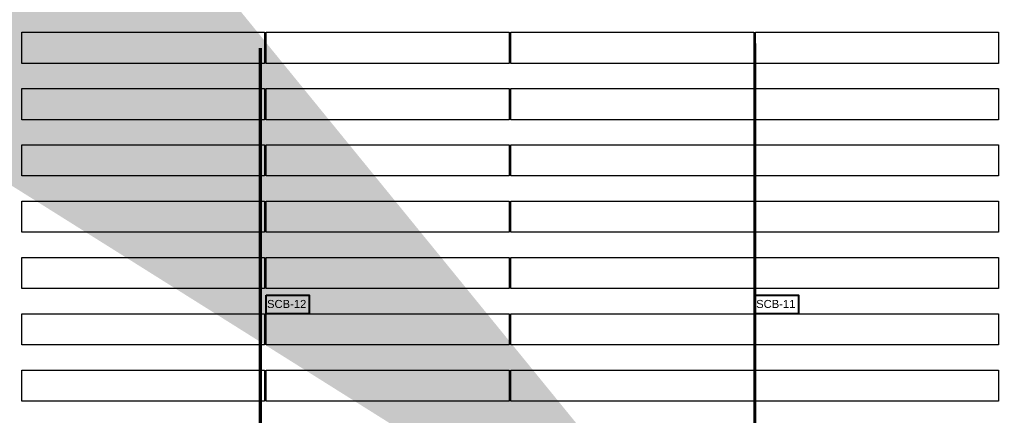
# Model space of a CAD drawing. Header units: inches. Extents: x 727810 to 1461440, y 2714588 to 5435005.
# Tile 114 of 233: x 728824 to 728947, y 2716125 to 2716175. Entities that reach past the tile are written whole.
import ezdxf

# ---------------------------------------------------------------- set-up
doc = ezdxf.new("R2010")
doc.units = ezdxf.units.IN
doc.header["$MEASUREMENT"] = 0
for name, color, linetype in [('Inverter Room', 7, 'Continuous'), ('Mundra 335', 7, 'Continuous'), ('SCB', 7, 'Continuous'), ('tranch', 7, 'Continuous')]:
    doc.layers.add(name, color=color, linetype=linetype)
doc.styles.add('ROMANS', font='ROMANS.shx', dxfattribs={"height": 10})
doc.styles.get("Standard").update_dxf_attribs({"font": 'arial.ttf'})
doc.dimstyles.new('ROMANS$7', dxfattribs={"dimscale": 100, "dimtxt": 2.5, "dimasz": 2, "dimexe": 20, "dimexo": 20, "dimgap": 0.5, "dimtad": 1, "dimdec": 0, "dimrnd": 5, "dimzin": 0, "dimdsep": 46, "dimtxsty": 'ROMANS', "dimcen": 0.09, "dimdle": 20, "dimclrd": 256, "dimclre": 256, "dimclrt": 3, "dimadec": 0, "dimazin": 0, "dimtfac": 20, "dimtdec": 0, "dimtix": 1, "dimtmove": 2, "dimatfit": 3, "dimfxl": 1, "dimtolj": 1, "dimtzin": 0, "dimarcsym": 0})

# ---------------------------------------------------------------- blocks, each defined once
blk = doc.blocks.new('245')
at = {"layer": 'SCB', "lineweight": 40}
for points in [[(727940.22, 2716280.28), (727945.56, 2716280.28), (727945.56, 2716277.98)], [(727945.56, 2716277.98), (727940.22, 2716277.98), (727940.22, 2716280.28)]]:
    blk.add_lwpolyline(points, dxfattribs=at)

msp = doc.modelspace()

# ---------------------------------------------------------------- linework, layer by layer
at = {"layer": 'Mundra 335', "color": 2}
for points in [[(728824.47483, 2716172.97565), (728854.69483, 2716172.97565), (728854.69483, 2716169.11565), (728824.47483, 2716169.11565), (728824.47483, 2716172.97565)], [(728854.89483, 2716172.97565), (728885.11483, 2716172.97565), (728885.11483, 2716169.11565), (728854.89483, 2716169.11565), (728854.89483, 2716172.97565)], [(728885.31483, 2716172.97565), (728915.53483, 2716172.97565), (728915.53483, 2716169.11565), (728885.31483, 2716169.11565), (728885.31483, 2716172.97565)], [(728915.73483, 2716172.97565), (728945.95483, 2716172.97565), (728945.95483, 2716169.11565), (728915.73483, 2716169.11565), (728915.73483, 2716172.97565)], [(728824.47483, 2716165.97565), (728854.69483, 2716165.97565), (728854.69483, 2716162.11565), (728824.47483, 2716162.11565), (728824.47483, 2716165.97565)], [(728854.89483, 2716165.97565), (728885.11483, 2716165.97565), (728885.11483, 2716162.11565), (728854.89483, 2716162.11565), (728854.89483, 2716165.97565)], [(728885.31483, 2716165.97565), (728915.53483, 2716165.97565), (728915.53483, 2716162.11565), (728885.31483, 2716162.11565), (728885.31483, 2716165.97565)], [(728915.73483, 2716165.97565), (728945.95483, 2716165.97565), (728945.95483, 2716162.11565), (728915.73483, 2716162.11565), (728915.73483, 2716165.97565)], [(728824.47483, 2716158.97565), (728854.69483, 2716158.97565), (728854.69483, 2716155.11565), (728824.47483, 2716155.11565), (728824.47483, 2716158.97565)], [(728854.89483, 2716158.97565), (728885.11483, 2716158.97565), (728885.11483, 2716155.11565), (728854.89483, 2716155.11565), (728854.89483, 2716158.97565)], [(728885.31483, 2716158.97565), (728915.53483, 2716158.97565), (728915.53483, 2716155.11565), (728885.31483, 2716155.11565), (728885.31483, 2716158.97565)], [(728915.73483, 2716158.97565), (728945.95483, 2716158.97565), (728945.95483, 2716155.11565), (728915.73483, 2716155.11565), (728915.73483, 2716158.97565)], [(728824.47483, 2716151.97565), (728854.69483, 2716151.97565), (728854.69483, 2716148.11565), (728824.47483, 2716148.11565), (728824.47483, 2716151.97565)], [(728854.89483, 2716151.97565), (728885.11483, 2716151.97565), (728885.11483, 2716148.11565), (728854.89483, 2716148.11565), (728854.89483, 2716151.97565)], [(728885.31483, 2716151.97565), (728915.53483, 2716151.97565), (728915.53483, 2716148.11565), (728885.31483, 2716148.11565), (728885.31483, 2716151.97565)], [(728915.73483, 2716151.97565), (728945.95483, 2716151.97565), (728945.95483, 2716148.11565), (728915.73483, 2716148.11565), (728915.73483, 2716151.97565)], [(728824.47483, 2716144.97565), (728854.69483, 2716144.97565), (728854.69483, 2716141.11565), (728824.47483, 2716141.11565), (728824.47483, 2716144.97565)], [(728854.89483, 2716144.97565), (728885.11483, 2716144.97565), (728885.11483, 2716141.11565), (728854.89483, 2716141.11565), (728854.89483, 2716144.97565)], [(728885.31483, 2716144.97565), (728915.53483, 2716144.97565), (728915.53483, 2716141.11565), (728885.31483, 2716141.11565), (728885.31483, 2716144.97565)], [(728915.73483, 2716144.97565), (728945.95483, 2716144.97565), (728945.95483, 2716141.11565), (728915.73483, 2716141.11565), (728915.73483, 2716144.97565)], [(728854.89483, 2716137.97565), (728885.11483, 2716137.97565), (728885.11483, 2716134.11565), (728854.89483, 2716134.11565), (728854.89483, 2716140.27726)], [(728915.73483, 2716137.97565), (728945.95483, 2716137.97565), (728945.95483, 2716134.11565), (728915.73483, 2716134.11565), (728915.73483, 2716140.27726)], [(728824.47483, 2716137.97565), (728854.69483, 2716137.97565), (728854.69483, 2716134.11565), (728824.47483, 2716134.11565), (728824.47483, 2716137.97565)], [(728885.31483, 2716137.97565), (728915.53483, 2716137.97565), (728915.53483, 2716134.11565), (728885.31483, 2716134.11565), (728885.31483, 2716137.97565)], [(728824.47483, 2716130.97565), (728854.69483, 2716130.97565), (728854.69483, 2716127.11565), (728824.47483, 2716127.11565), (728824.47483, 2716130.97565)], [(728854.89483, 2716130.97565), (728885.11483, 2716130.97565), (728885.11483, 2716127.11565), (728854.89483, 2716127.11565), (728854.89483, 2716130.97565)], [(728885.31483, 2716130.97565), (728915.53483, 2716130.97565), (728915.53483, 2716127.11565), (728885.31483, 2716127.11565), (728885.31483, 2716130.97565)], [(728915.73483, 2716130.97565), (728945.95483, 2716130.97565), (728945.95483, 2716127.11565), (728915.73483, 2716127.11565), (728915.73483, 2716130.97565)]]:
    msp.add_lwpolyline(points, dxfattribs=at)
at = {"layer": 'tranch', "const_width": 0.4}
for points in [[(728854.15904, 2716139.12645), (728854.15904, 2716171.04565)], [(728915.65737, 2716139.70676), (728915.65737, 2716171.62595)], [(728854.15904, 2716139.12645), (728854.15904, 2716108.04565)], [(728915.65737, 2716139.70676), (728915.65737, 2716108.62595)]]:
    msp.add_lwpolyline(points, dxfattribs=at)

# ---------------------------------------------------------------- block references
at = {"layer": 'SCB', "color": 1, "lineweight": 40}
for p in [(914.67566, -140), (914.67566, -140), (975.51566, -140), (975.51566, -140)]:
    msp.add_blockref('245', p, dxfattribs=at)

# ---------------------------------------------------------------- texts
at = {"layer": 'SCB', "color": 7, "lineweight": 40, "char_height": 1, "attachment_point": 3}
for s, insert in [('SCB-12', (728859.87645, 2716139.70676)), ('SCB-12', (728859.87645, 2716139.70676)), ('SCB-11', (728920.71645, 2716139.70676)), ('SCB-11', (728920.71645, 2716139.70676))]:
    msp.add_mtext_dynamic_manual_height_columns(s, width=10.9628712, gutter_width=20.36957, heights=[0], dxfattribs=dict(at, insert=insert))

# ---------------------------------------------------------------- leaders
at = {"layer": 'Inverter Room', "ltscale": 0.5}
for points in [[(728917.81825, 2716094.50821, 0.592), (728917.13795, 2716095.10937, 0.592), (728916.75177, 2716095.1038, 0.592)], [(728920.51815, 2716094.50821, 0.444), (728920.99747, 2716094.8509, 0.444), (728921.20138, 2716094.8509, 0.444)]]:
    msp.add_leader(points, dimstyle='ROMANS$7', override={"dimtxt": 150, "dimgap": 0.5, "dimtad": 0, "dimtfill": 1, "dimarcsym": 1}, dxfattribs=at)

doc.saveas('drawing.dxf')
